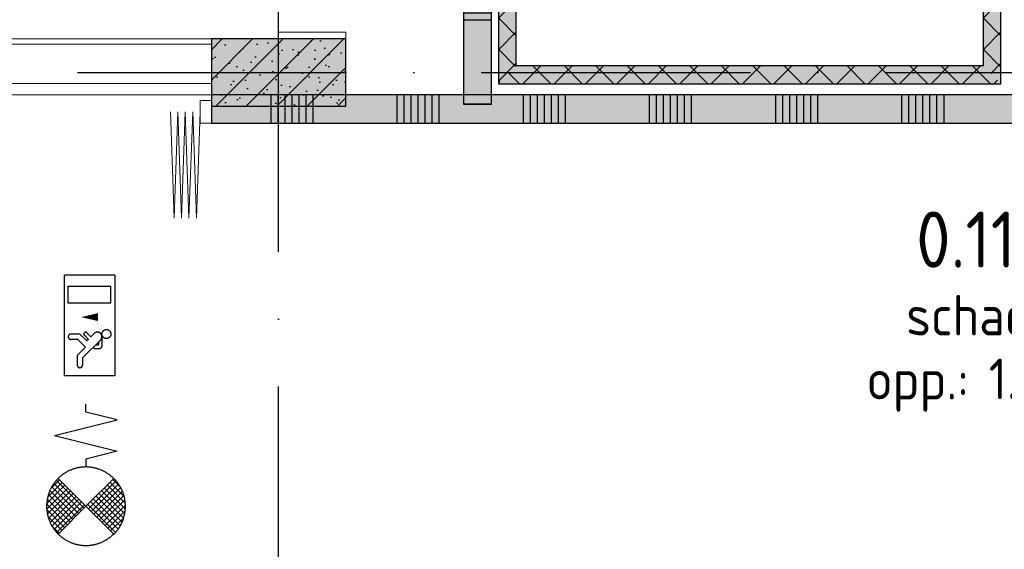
# Model space of a CAD drawing. Header units: millimetres. Extents: x 20872 to 297961, y -293704 to 213007.
# Tile 84 of 256: x 114529 to 118918, y -136926 to -134565. Entities that reach past the tile are written whole.
import ezdxf
from ezdxf.enums import TextEntityAlignment as Align
from ezdxf.xclip import XClip

# ---------------------------------------------------------------- set-up
doc = ezdxf.new("R2010")
doc.units = ezdxf.units.MM
doc.header["$LTSCALE"] = 100
doc.header["$XCLIPFRAME"] = 2
doc.linetypes.add('ACAD_ISO10W100', pattern=[18, 12, -3, 0, -3])
for name, color, linetype in [('A--L$7--_stramien', 1, 'Continuous'), ('A--L20--_bovenbouw', 3, 'Continuous'), ('A--L65--_beveiligingsinstallaties', 8, 'Continuous'), ('A--L73--_vaste keukenvoorzieningen', 8, 'Continuous'), ('A--T$1--_algemeen', 1, 'Continuous'), ('A--T$1A-afwerking', 8, 'Continuous'), ('XREFS', 9, 'Continuous')]:
    doc.layers.add(name, color=color, linetype=linetype)
doc.styles.add('BURO standaard', font='isocp.shx')
doc.styles.add('JINX standaard', font='isocp.shx')

# ---------------------------------------------------------------- blocks, each defined once
blk = doc.blocks.new('catering')
at = {"layer": 'A--L73--_vaste keukenvoorzieningen', "lineweight": 0}
for points in [[(210587.803, 32265.819), (210587.803, 32331.222), (210604.294, 32331.222), (210604.294, 32265.819), (210604.294, 32260.218), (210593.803, 32260.218), (210593.803, 32265.819), (210587.803, 32265.819)], [(210604.301, 32260.688), (210604.296, 32331.179)]]:
    blk.add_lwpolyline(points, dxfattribs=at)
at = {"layer": 'A--L73--_vaste keukenvoorzieningen', "lineweight": 5}
for points in [[(210587.803, 32331.222), (210587.803, 32265.819)], [(210604.294, 32265.819), (210604.294, 32331.222)], [(210587.803, 32265.819), (210593.803, 32265.819)], [(210593.803, 32265.819), (210593.803, 32260.218)], [(210604.294, 32260.218), (210604.294, 32265.819)], [(210581.803, 32265.222), (210563.827, 32265.222)], [(210581.803, 32265.222), (210563.827, 32265.222)], [(210581.803, 32260.23), (210581.803, 32265.222)], [(210581.803, 32260.23), (210581.803, 32265.222)], [(210562.827, 32264.745), (210581.803, 32264.745)], [(210581.803, 32264.745), (210581.803, 32261.227)], [(210581.803, 32261.227), (210562.827, 32261.227)], [(210563.827, 32260.23), (210581.803, 32260.23)], [(210563.827, 32260.23), (210581.803, 32260.23)], [(210581.803, 32259.718), (210580.803, 32259.718)], [(210580.803, 32259.718), (210580.803, 32257.718)], [(210581.803, 32260.218), (210581.803, 32259.222)], [(210581.803, 32257.718), (210581.803, 32259.718)], [(210593.803, 32260.218), (210604.294, 32260.218)], [(210578.15, 32258.718), (210578.482, 32249.223)], [(210578.813, 32258.718), (210578.482, 32249.223)], [(210578.813, 32258.718), (210579.145, 32249.223)], [(210579.476, 32258.718), (210579.145, 32249.223)], [(210579.476, 32258.718), (210579.808, 32249.223)], [(210580.139, 32258.718), (210579.808, 32249.223)], [(210580.139, 32258.718), (210580.471, 32249.223)], [(210580.803, 32258.718), (210580.471, 32249.223)], [(210581.803, 32259.222), (210581.803, 32257.718)], [(210580.803, 32257.718), (210581.803, 32257.718)]]:
    blk.add_lwpolyline(points, dxfattribs=at)
at = {"layer": 'A--L73--_vaste keukenvoorzieningen', "lineweight": 9}
for points in [[(210604.294, 32331.222), (210604.294, 32260.218)], [(210581.803, 32259.718), (210581.803, 32260.218)], [(210581.803, 32257.718), (210581.803, 32259.718)], [(210581.803, 32257.718), (210581.803, 32259.718)], [(210604.294, 32260.218), (210593.803, 32260.218)]]:
    blk.add_lwpolyline(points, dxfattribs=at)
at = {"layer": 'A--L73--_vaste keukenvoorzieningen', "lineweight": 13}
for points in [[(210581.803, 32265.222), (210581.803, 32259.222)], [(210593.803, 32259.222), (210593.803, 32265.222)]]:
    blk.add_lwpolyline(points, dxfattribs=at)
blk = doc.blocks.new('AL_ruimteno_03_P03_BV_GLU-X11 (2)')
at = {"color": 1, "style": 'JINX standaard'}
blk.add_text('opp.:', height=1.8, dxfattribs=at).set_placement((-0.022, -9.722), align=Align.RIGHT)
at = {"color": 2, "linetype": 'ByBlock', "lineweight": -2, "style": 'BURO standaard', "flags": 4}
for tag, p in [('BURO_RTE:RUIMTENUMMER_LEEG', (0.69, 1.475)), ('BURO_RTE:RUIMTENUMMER_TOTAAL', (0.69, -2.595))]:
    blk.add_attdef(tag, text='', height=2.5, dxfattribs=at).set_placement(p, align=Align.MIDDLE_CENTER)
at = {"color": 1, "linetype": 'ByBlock', "lineweight": -2, "style": 'BURO standaard', "flags": 4}
blk.add_attdef('BURO_RTE:BOUWBESLUIT', text='', height=1.8, dxfattribs=at).set_placement((0.862, -5.971), align=Align.MIDDLE_CENTER)
blk.add_attdef('BURO_RTE:OPP', text='', height=1.8, dxfattribs=at).set_placement((0.862, -8.808), align=Align.MIDDLE_LEFT)
blk = doc.blocks.new('65_brandslanghas_01_P03_BV')
at = {"color": 1}
for p, q in [((-119.5, 119.5), (-87.5, 151.5)), ((-107.2, 107.2), (-45.3, 169)), ((19.1, 19.1), (-103.2, 141.4)), ((-94.8, 94.8), (-15.2, 174.3)), ((31.5, 31.5), (-88.2, 151.1)), ((-82.4, 82.4), (9.9, 174.7)), ((43.8, 43.8), (-71.9, 159.6)), ((-70, 70), (32, 172.1)), ((-57.7, 57.7), (51.8, 167.1)), ((56.2, 56.2), (-54, 166.5)), ((-45.3, 45.3), (69.9, 160.4)), ((68.6, 68.6), (-34.4, 171.6)), ((-32.9, 32.9), (86.4, 152.2)), ((-20.5, 20.5), (101.5, 142.6)), ((81, 81), (-12.6, 174.5)), ((93.3, 93.3), (12.1, 174.6)), ((105.7, 105.7), (41.4, 170)), ((118.1, 118.1), (81.1, 155.1)), ((315, 140), (245, -140)), ((315, 140), (385, -140)), ((0, 0), (-122.5, 122.5)), ((6.7, 6.7), (-116.8, 130.3)), ((-8.2, 8.2), (115.3, 131.6)), ((0, 0), (122.5, 122.5)), ((0, 0), (-122.5, -122.5)), ((-116.5, -132.6), (8.1, -8.1)), ((-102.6, -143.6), (20.5, -20.5)), ((-87.5, -153.2), (32.8, -32.8)), ((83.3, -155.2), (-35.9, -35.9)), ((98.7, -145.8), (-23.6, -23.6)), ((112.8, -135.2), (-11.2, -11.2)), ((0, 0), (122.5, -122.5)), ((210, 0), (175, 0)), ((245, -140), (210, 0)), ((385, -140), (420, 0)), ((420, 0), (455, 0)), ((5.3, -176.2), (-85.4, -85.4)), ((27.9, -174), (-73.1, -73.1)), ((-71.1, -161.5), (45.2, -45.2)), ((48.1, -169.5), (-60.7, -60.7)), ((-53.1, -168.2), (57.6, -57.6)), ((66.5, -163.1), (-48.3, -48.3)), ((-33.3, -173.2), (70, -70)), ((-11.3, -175.9), (82.3, -82.3)), ((-51.8, -168.6), (-110.2, -110.2)), ((-20.5, -175.1), (-97.8, -97.8)), ((13.7, -175.7), (94.7, -94.7)), ((43.4, -170.8), (107.1, -107.1)), ((84.3, -154.6), (119.5, -119.5))]:
    blk.add_line(p, q, dxfattribs=at)
at = {"color": 1, "ltscale": 2}
blk.add_lwpolyline([(-124.4, -125.3, 0.412892), (124.3, -124.6, -1.104742)], format="xyb", dxfattribs=at)
at = {"color": 1}
blk.add_arc((0, 0), 175, 314.9295, 226.2, dxfattribs=at)
blk = doc.blocks.new('65_VLUCHT_04_P03_BV')
at = {"color": 1, "linetype": 'Continuous'}
for p, q in [((-225, 112.5), (225, 112.5)), ((-225, 112.5), (-225, -112.5)), ((-100, 95), (-175, 95)), ((-175, -95), (-175, 95)), ((-100, 95), (-100, -95)), ((225, 112.5), (225, -112.5)), ((49.4, 55.3), (92, 55.3)), ((63.5, 49.5), (144, -31)), ((102, 21), (102, 45.3)), ((32.3, -11.9), (50.3, 6.1)), ((35.3, 21.2), (50.3, 6.1)), ((73.7, 39.3), (86, 39.3)), ((85.7, 27.3), (86, 27.6)), ((86, 27.6), (86, 39.3)), ((97, 16), (102, 21)), ((68.7, -12.3), (38, -43)), ((38, -43), (38, -83)), ((43.6, -23.2), (61.6, -5.2)), ((61.6, -5.2), (68.7, -12.3)), ((62, -52.9), (97, -17.9)), ((97, -17.9), (134.1, -55)), ((144, -31), (176, -31)), ((62, -52.9), (62, -83)), ((134.1, -55), (176, -55)), ((225, -112.5), (-225, -112.5)), ((-100, -95), (-175, -95))]:
    blk.add_line(p, q, dxfattribs=at)
blk.add_lwpolyline([(-37.5, -37.5, 0, 35, 0), (-37.5, 37.5, 35, 35, 0)], format="xyseb", dxfattribs=at)
blk.add_circle((38, 75), 20, dxfattribs=at)
for centre, radius, start, end in [((49.4, 35.3), 20, 45, 225), ((92, 45.3), 10, 0, 90), ((38, -17.6), 8, 135, 315), ((176, -43), 12, 270, 90), ((50, -83), 12, 180, 0)]:
    blk.add_arc(centre, radius, start, end, dxfattribs=at)
blk = doc.blocks.new('stramienlijnen_1')
at = {"layer": 'A--L$7--_stramien', "color": 1, "linetype": 'ACAD_ISO10W100', "lineweight": -3}
for p, q in [((115684.5, 0), (115684.5, 22800)), ((57184.5, 15200), (138184.5, 15200))]:
    blk.add_line(p, q, dxfattribs=at)
blk = doc.blocks.new('2016-02-04 100 begane grond bestaand')
at = {"layer": 'A--L20--_bovenbouw', "linetype": 'Continuous', "lineweight": -3}
for points in [[(116634, 15059.4), (116634, 18650), (116509, 18650), (116509, 15059.4)], [(116664, 15150), (116744, 15230), (116744, 16480), (116724, 16520), (116744, 16560), (116744, 18570), (116664, 18650)], [(118904.5, 18650), (118824.5, 18570), (118824.5, 16560), (118844.5, 16520), (118824.5, 16480), (118824.5, 15230), (118904.5, 15150)], [(115384.5, 15050), (115984.5, 15050), (115984.5, 15350), (115384.5, 15350)], [(118824.5, 15230), (116744, 15230), (116664, 15150), (118904.5, 15150)], [(115384.5, 15099.8), (115384.5, 14974.8), (123133.9, 14974.8), (123133.9, 15099.8)]]:
    blk.add_hatch(color=60, dxfattribs=at).paths.add_polyline_path(points, flags=0)
h = blk.add_hatch(dxfattribs=at)
h.set_pattern_fill('SWAND', color=1, scale=5, angle=90, style=0)
h.set_pattern_definition([(180, (116634.04, 15059.4), (-3e-14, -562.5), []), (180, (116634.04, 15090.6), (-3e-14, -562.5), []), (180, (116634.04, 15121.9), (-3e-14, -562.5), []), (180, (116634.04, 15153.1), (-3e-14, -562.5), []), (180, (116634.04, 15184.4), (-3e-14, -562.5), []), (180, (116634.04, 15215.6), (-3e-14, -562.5), []), (180, (116634.04, 15246.9), (-3e-14, -562.5), [])])
h.paths.add_polyline_path([(116634, 15059.4), (116634, 18650), (116509, 18650), (116509, 15059.4)], flags=0)
h = blk.add_hatch(dxfattribs=at)
h.set_pattern_fill('_U', color=1, scale=99, angle=-45, style=0, double=1, pattern_type=0)
h.set_pattern_definition([(315, (116664.04, 18609.995), (70.0036, 70.0036), []), (45, (116664.04, 18609.995), (-70.0036, 70.0036), [])])
h.paths.add_polyline_path([(116744, 16560), (116744, 18570), (116664, 18650), (116664, 15150), (116744, 15230), (116744, 16480), (116724, 16520)], flags=0)
h = blk.add_hatch(dxfattribs=at)
h.set_pattern_fill('_U', color=1, scale=99, angle=-45, style=0, double=1, pattern_type=0)
h.set_pattern_definition([(315, (118824.48, 18609.995), (70.0036, 70.0036), []), (45, (118824.48, 18609.995), (-70.0036, 70.0036), [])])
h.paths.add_polyline_path([(118904.5, 18650), (118824.5, 18570), (118824.5, 16560), (118844.5, 16520), (118824.5, 16480), (118824.5, 15230), (118904.5, 15150)], flags=0)
h = blk.add_hatch(dxfattribs=at)
h.set_pattern_fill('PREFB', color=1, scale=5, style=0)
h.set_pattern_definition([(45, (115384.48, 15049.995), (-67.882, 67.882), []), (17, (115384.484, 15049.995), (25.7875, 79.8276), [0, -81.6, -46.2, 0, -67.2]), (48, (115384.484, 15049.995), (-18.4156, 81.172), [0, -80.8, 0, -82.4, 0, -66.4]), (71, (115384.484, 15049.995), (-47.9116, 67.263), [0, -80, 0, -480, -65.8])])
h.paths.add_polyline_path([(115384.5, 15050), (115984.5, 15050), (115984.5, 15350), (115384.5, 15350)], flags=0)
h = blk.add_hatch(dxfattribs=at)
h.set_pattern_fill('_U', color=1, scale=99, angle=225, style=0, double=1, pattern_type=0)
h.set_pattern_definition([(225, (118864.48, 15229.995), (70.0036, -70.0036), []), (315, (118864.48, 15229.995), (70.0036, 70.0036), [])])
h.paths.add_polyline_path([(118824.5, 15230), (116744, 15230), (116664, 15150), (118904.5, 15150)], flags=0)
h = blk.add_hatch(dxfattribs=at)
h.set_pattern_fill('SWAND', color=1, scale=5, angle=180, style=0)
h.set_pattern_definition([(270, (133836.77, 15099.76), (562.5, -9e-14), []), (270, (133805.5, 15099.76), (562.5, -9e-14), []), (270, (133774.27, 15099.76), (562.5, -9e-14), []), (270, (133743, 15099.76), (562.5, -9e-14), []), (270, (133711.77, 15099.76), (562.5, -9e-14), []), (270, (133680.5, 15099.76), (562.5, -9e-14), []), (270, (133649.27, 15099.76), (562.5, -9e-14), [])])
h.paths.add_polyline_path([(124133.9, 15099.8), (124133.9, 14974.8), (133815.7, 14974.8), (133784.7, 15027), (133836.8, 15057.8), (133836.8, 15099.8)], flags=0)
h.paths.add_polyline_path([(115384.5, 15099.8), (115384.5, 14974.8), (123133.9, 14974.8), (123133.9, 15099.8)], flags=0)
at = {"layer": 'A--L20--_bovenbouw', "color": 2, "linetype": 'Continuous', "lineweight": -3}
for p, q in [((116509, 18650), (116509, 15059.4)), ((116634, 15059.4), (116634, 18650)), ((116664, 18650), (116664, 15150)), ((118904.5, 15150), (118904.5, 18650)), ((116744, 15230), (116744, 16480)), ((118824.5, 16480), (118824.5, 15230)), ((118824.5, 15230), (116744, 15230)), ((116664, 15150), (118904.5, 15150)), ((115384.5, 15099.8), (115384.5, 14974.8)), ((123133.9, 15099.8), (115384.5, 15099.8)), ((116509, 15059.4), (116634, 15059.4)), ((115384.5, 14974.8), (123133.9, 14974.8))]:
    blk.add_line(p, q, dxfattribs=at)
at = {"layer": 'A--L20--_bovenbouw', "color": 3, "linetype": 'Continuous', "lineweight": -3}
for p, q in [((115984.5, 15350), (115384.5, 15350)), ((115384.5, 15350), (115384.5, 15050)), ((115984.5, 15050), (115984.5, 15350)), ((115384.5, 15050), (115984.5, 15050))]:
    blk.add_line(p, q, dxfattribs=at)
at = {"layer": 'A--L$7--_stramien'}
blk.add_blockref('stramienlijnen_1', (0, 0), dxfattribs=at)
at = {"layer": 'A--L65--_beveiligingsinstallaties', "color": 8, "linetype": 'Continuous', "lineweight": -3}
for name, p, rotation in [('65_VLUCHT_04_P03_BV', (114841.6, 14071.9), 269.9995396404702), ('65_brandslanghas_01_P03_BV', (114825.1, 13266.2), 90)]:
    blk.add_blockref(name, p, dxfattribs=dict(at, rotation=rotation))
at = {"layer": 'A--T$1--_algemeen', "color": 8, "linetype": 'Continuous', "lineweight": -3}
ref = blk.add_blockref('AL_ruimteno_03_P03_BV_GLU-X11 (2)', (118764.2, 14714.7), dxfattribs=dict(at, xscale=100, yscale=100, zscale=100))
ref.add_attrib('BURO_RTE:RUIMTENUMMER_TOTAAL', '0.114', dxfattribs={"layer": '0', "color": 2, "linetype": 'ByBlock', "lineweight": -2, "height": 250, "style": 'BURO standaard'}).set_placement((118833.2, 14455.2), align=Align.MIDDLE_CENTER)
ref.add_attrib('BURO_RTE:BOUWBESLUIT', 'schacht', dxfattribs={"layer": '0', "color": 1, "linetype": 'ByBlock', "lineweight": -2, "height": 180, "style": 'BURO standaard'}).set_placement((118850.5, 14117.6), align=Align.MIDDLE_CENTER)
ref.add_attrib('BURO_RTE:OPP', '1.3 m²', dxfattribs={"layer": '0', "color": 1, "linetype": 'ByBlock', "lineweight": -2, "height": 180, "style": 'BURO standaard'}).set_placement((118850.5, 13833.8), align=Align.MIDDLE_LEFT)
at = {"layer": 'A--T$1A-afwerking', "xscale": 49.99992073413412, "yscale": 49.99992073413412, "zscale": 49.99992073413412}
blk.add_blockref('catering', (-10413689, -1597908.6), dxfattribs=at)

msp = doc.modelspace()

# ---------------------------------------------------------------- block references
at = {"layer": 'XREFS'}
ref = msp.add_blockref('2016-02-04 100 begane grond bestaand', (-1, -150000.4), dxfattribs=at)
XClip(ref).set_block_clipping_path([(116767.0762143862, 29769.3836009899), (164491.5066313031, 13442.9004429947), (179861.076214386, 13442.9004429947), (179861.076214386, -11696.8579780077), (20873.0762143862, -11696.8579780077), (20873.0762143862, 82263.1420219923), (116767.0762143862, 82263.1420219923)])

doc.saveas('drawing.dxf')
